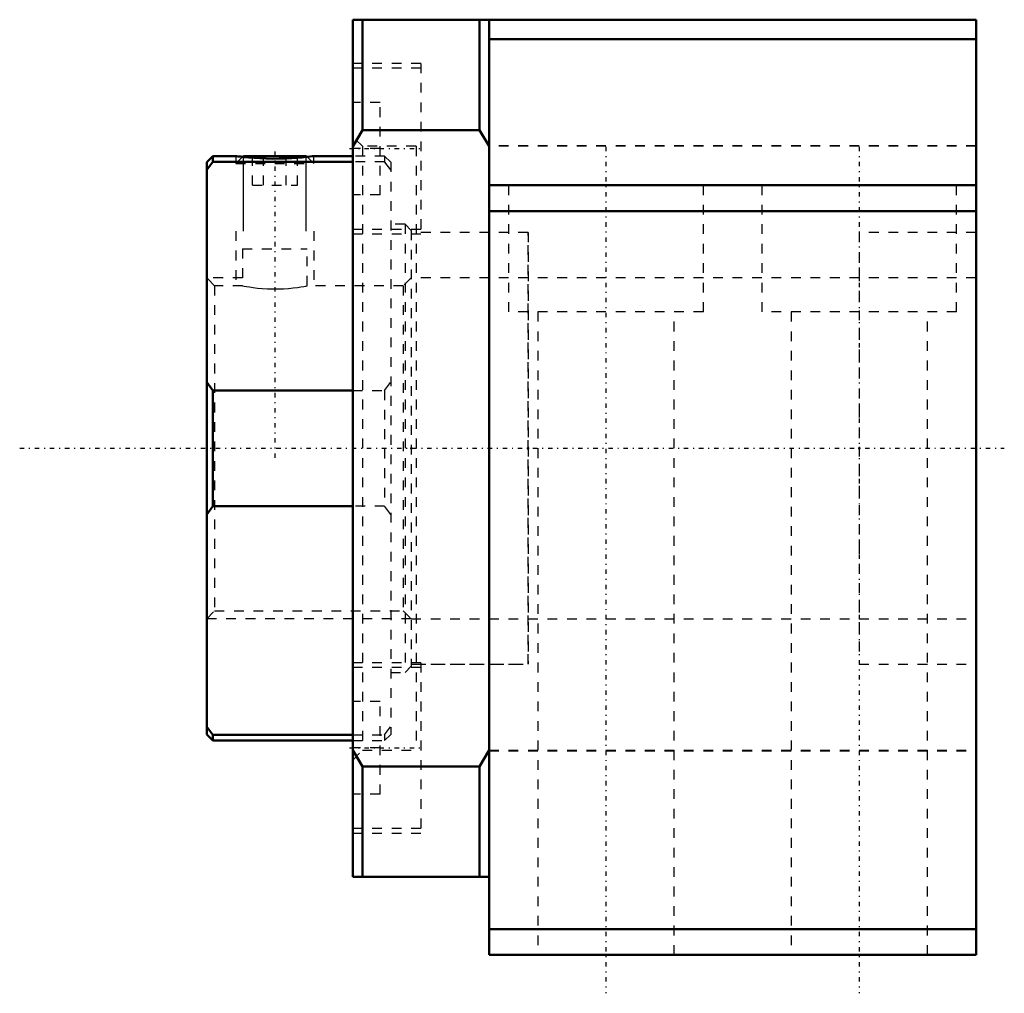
# Model space of a CAD drawing. Header units: millimetres. Extents: x -48 to 53, y -56 to 44.
import ezdxf

# ---------------------------------------------------------------- set-up
doc = ezdxf.new("R2010")
doc.units = ezdxf.units.MM
doc.linetypes.add('Center', pattern=[1.5, 0.45, -0.5, 0.05, -0.5])
doc.linetypes.add('Dashed', pattern=[2, 1, -1])
for name, color, linetype, lineweight in [('2d ConnectionPoints', 7, 'Continuous', 50), ('AM_0', 7, 'Continuous', 50), ('AM_5', 3, 'Continuous', 25), ('AM_7', 7, 'Center', 25), ('AM_9', 6, 'Dashed', 25)]:
    doc.layers.add(name, color=color, linetype=linetype, lineweight=lineweight)

# ---------------------------------------------------------------- blocks, each defined once
blk = doc.blocks.new('1_RN_35_0_in_BK35Yes_2')
at = {"layer": 'AM_0'}
for p, q in [((-28.37, 30), (-29, 29.37)), ((-28.37, 29.4), (-29, 28.58)), ((-29, 29.37), (-29, -29.37)), ((-26, 30), (-28.37, 30)), ((-28.37, 30), (-28.37, 29.4)), ((-14, 29.4), (-28.37, 29.4)), ((-25.23, 30), (-25.32, 29.92)), ((-25.23, 30), (-18.77, 30)), ((-18.68, 29.92), (-18.77, 30)), ((-14, 30), (-18, 30)), ((-29, 6.78), (-28.37, 5.95)), ((-28.37, 5.95), (-14, 5.95)), ((-28.37, 5.95), (-28.37, -5.95)), ((-28.37, -5.95), (-29, -6.78)), ((-14, -5.95), (-28.37, -5.95)), ((-29, -28.58), (-28.37, -29.4)), ((-29, -29.37), (-28.37, -30)), ((-28.37, -29.4), (-28.37, -30)), ((-28.37, -29.4), (-14, -29.4)), ((-28.37, -30), (-14, -30))]:
    blk.add_line(p, q, dxfattribs=at)
blk.add_lwpolyline([(-26, 30), (-25.95, 29.99), (-25.78, 29.97), (-25.51, 29.94), (-25.13, 29.9), (-24.68, 29.85), (-24.14, 29.81), (-23.55, 29.77), (-22.89, 29.75), (-22.24, 29.73), (-21.55, 29.74), (-20.91, 29.75), (-20.27, 29.78), (-19.7, 29.82), (-19.18, 29.87), (-18.75, 29.91), (-18.4, 29.95), (-18.16, 29.98), (-18.03, 30), (-18, 30)], dxfattribs=at)
at = {"layer": 'AM_5'}
for p, q in [((-25.23, 22.29), (-25.23, 30)), ((-18.77, 22.29), (-18.77, 30))]:
    blk.add_line(p, q, dxfattribs=at)
at = {"layer": 'AM_5', "linetype": 'Dashed'}
for p, q in [((-26, 22.29), (-26, 16.69)), ((-18, 22.29), (-18, 16.69)), ((-25.32, 17.5), (-29, 17.5)), ((-8, -17.5), (-29, -17.5))]:
    blk.add_line(p, q, dxfattribs=at)
at = {"layer": 'AM_7'}
blk.add_line((-22, 30.48), (-22, -1.11), dxfattribs=at)
at = {"layer": 'AM_9'}
for p, q in [((-26, 30), (-26, 29.23)), ((-25.32, 29.92), (-26, 29.23)), ((-24.31, 27), (-24.31, 30)), ((-23.15, 27), (-23.15, 30)), ((-20.85, 27), (-20.85, 30)), ((-19.69, 27), (-19.69, 30)), ((-18, 29.23), (-18.68, 29.92)), ((-18, 29.23), (-18, 30)), ((-10.73, 30), (-14, 30)), ((-10.73, 29.4), (-14, 29.4)), ((-10.1, 29.37), (-10.73, 30)), ((-10.73, 30), (-10.73, 29.4)), ((-10.1, 28.58), (-10.73, 29.4)), ((-10.1, 29.37), (-10.1, -29.37)), ((-26, 29.23), (-18, 29.23)), ((-24.31, 27), (-19.69, 27)), ((-8.63, 23), (-10.1, 23)), ((-8, 22.37), (-8.63, 23)), ((-8.63, 23), (-8.63, -23)), ((-8, 22.37), (-8, -22.37)), ((-25.32, 20.49), (-18.68, 20.49)), ((-25.32, 20.49), (-25.32, 16.69)), ((-18.68, 16.69), (-18.68, 20.49)), ((-28.19, 16.69), (-29, 17.5)), ((-8, 17.5), (-8.81, 16.69)), ((-25.32, 16.69), (-28.19, 16.69)), ((-28.19, 16.69), (-28.19, -16.69)), ((-8.81, 16.69), (-18.68, 16.69)), ((-8.81, 16.69), (-8.81, -16.69)), ((-10.73, 5.95), (-10.1, 6.78)), ((-14, 5.95), (-10.73, 5.95)), ((-10.73, 5.95), (-10.73, -5.95)), ((-10.73, -5.95), (-14, -5.95)), ((-10.1, -6.78), (-10.73, -5.95)), ((-29, -17.5), (-28.19, -16.69)), ((-28.19, -16.69), (-8.81, -16.69)), ((-8.81, -16.69), (-8, -17.5)), ((-10.1, -23), (-8.63, -23)), ((-8.63, -23), (-8, -22.37)), ((-10.73, -29.4), (-10.1, -28.58)), ((-14, -29.4), (-10.73, -29.4)), ((-14, -30), (-10.73, -30)), ((-10.73, -30), (-10.1, -29.37)), ((-10.73, -29.4), (-10.73, -30))]:
    blk.add_line(p, q, dxfattribs=at)
blk.add_lwpolyline([(-25.32, 16.69), (-25.28, 16.68), (-25.14, 16.65), (-24.92, 16.61), (-24.61, 16.56), (-24.24, 16.51), (-23.79, 16.45), (-23.3, 16.41), (-22.76, 16.37), (-22.21, 16.36), (-21.65, 16.36), (-21.11, 16.38), (-20.59, 16.41), (-20.12, 16.46), (-19.69, 16.52), (-19.32, 16.57), (-19.03, 16.62), (-18.82, 16.66), (-18.7, 16.68), (-18.68, 16.69)], dxfattribs=at)
blk = doc.blocks.new('2_BK_35collar_1_0_in_BK35Yes_2')
at = {"layer": 'AM_9'}
for p, q in [((4, 22.15), (-8, 22.15)), ((4, -22.15), (4, 22.15)), ((4, 17.5), (-8, 17.5)), ((-8, -17.5), (4, -17.5)), ((-8, -22.15), (4, -22.15))]:
    blk.add_line(p, q, dxfattribs=at)
blk = doc.blocks.new('3_BK_35collar_2_0_in_BK35Yes_2')
at = {"layer": 'AM_9'}
for p, q in [((38, 22.15), (38, -22.15)), ((50, 22.15), (38, 22.15)), ((50, 17.5), (38, 17.5)), ((38, -17.5), (50, -17.5)), ((38, -22.15), (50, -22.15))]:
    blk.add_line(p, q, dxfattribs=at)
blk = doc.blocks.new('4_BK_35_0_in_BK35Yes_2')
at = {"layer": 'AM_0'}
for p, q in [((-0.01, 44), (-14, 44)), ((-14, 44), (-14, -44)), ((-13, 44), (-13, 32.66)), ((-1, 44), (-1, 32.66)), ((50, 44), (0, 44)), ((0, -52), (0, 44)), ((50, -52), (50, 44)), ((50, 42), (0, 42)), ((-13, 32.66), (-14, 30.98)), ((-1, 32.66), (-13, 32.66)), ((-0.01, 31), (-1, 32.66)), ((-0.01, -31), (-0.01, 31)), ((50, 27), (0, 27)), ((50, 24.36), (0, 24.36)), ((-14, -30.98), (-13, -32.66)), ((-1, -32.66), (-0.01, -31)), ((-13, -32.66), (-13, -44)), ((-13, -32.66), (-1, -32.66)), ((-1, -32.66), (-1, -44)), ((-0.01, -44), (-14, -44)), ((50, -49.36), (0, -49.36)), ((50, -52), (0, -52))]:
    blk.add_line(p, q, dxfattribs=at)
at = {"layer": 'AM_7'}
for p, q in [((-14.35, 30.76), (-6.65, 30.76)), ((12, 30.95), (12, -55.95)), ((38, 30.95), (38, -55.95)), ((-48.2, 0), (52.9, 0)), ((-14.35, -30.76), (-6.65, -30.76))]:
    blk.add_line(p, q, dxfattribs=at)
at = {"layer": 'AM_9'}
for p, q in [((-7, 39.51), (-14, 39.51)), ((-7, 39.51), (-7, 22.01)), ((-7, 39.01), (-14, 39.01)), ((-11.2, 35.51), (-14, 35.51)), ((-11.2, 26.01), (-11.2, 35.51)), ((-13, 31), (-14, 32)), ((-11.2, 30.76), (-14, 30.76)), ((-7.5, 31), (-13, 31)), ((-13, 31), (-13, -31)), ((-7.5, 31), (-7.5, -31)), ((50, 31.05), (0, 31.05)), ((50, 31), (0, 31)), ((2, 27), (2, 14)), ((22, 14), (22, 27)), ((28, 27), (28, 14)), ((48, 14), (48, 27)), ((-11.2, 26.01), (-14, 26.01)), ((-14, 22.51), (-7, 22.51)), ((-14, 22.01), (-7, 22.01)), ((4, 22.15), (-7.5, 22.15)), ((4, 22.15), (4, -22.15)), ((50, 22.15), (38, 22.15)), ((38, 22.15), (38, -22.15)), ((38, 17.5), (4, 17.5)), ((22, 14), (2, 14)), ((5, 14), (5, -52)), ((19, -52), (19, 14)), ((48, 14), (28, 14)), ((31, 14), (31, -52)), ((45, -52), (45, 14)), ((4, -17.5), (38, -17.5)), ((-7, -22.01), (-14, -22.01)), ((-7.5, -22.15), (4, -22.15)), ((-7, -22.01), (-7, -39.51)), ((38, -22.15), (50, -22.15)), ((-7, -22.51), (-14, -22.51)), ((-11.2, -26.01), (-14, -26.01)), ((-11.2, -35.51), (-11.2, -26.01)), ((-11.2, -30.76), (-14, -30.76)), ((-14, -32), (-13, -31)), ((-13, -31), (-7.5, -31)), ((0, -31), (50, -31)), ((0, -31.05), (50, -31.05)), ((-11.2, -35.51), (-14, -35.51)), ((-14, -39.01), (-7, -39.01)), ((-14, -39.51), (-7, -39.51))]:
    blk.add_line(p, q, dxfattribs=at)

msp = doc.modelspace()

# ---------------------------------------------------------------- linework, layer by layer
at = {"layer": '2d ConnectionPoints'}
for p in [(-8, 0), (0, 0), (4, 0), (4, 0), (38, 0), (38, 0), (50, 0)]:
    msp.add_point(p, dxfattribs=at)

# ---------------------------------------------------------------- block references
for name in ['4_BK_35_0_in_BK35Yes_2', '1_RN_35_0_in_BK35Yes_2', '2_BK_35collar_1_0_in_BK35Yes_2', '3_BK_35collar_2_0_in_BK35Yes_2']:
    msp.add_blockref(name, (0, 0))

doc.saveas('drawing.dxf')
